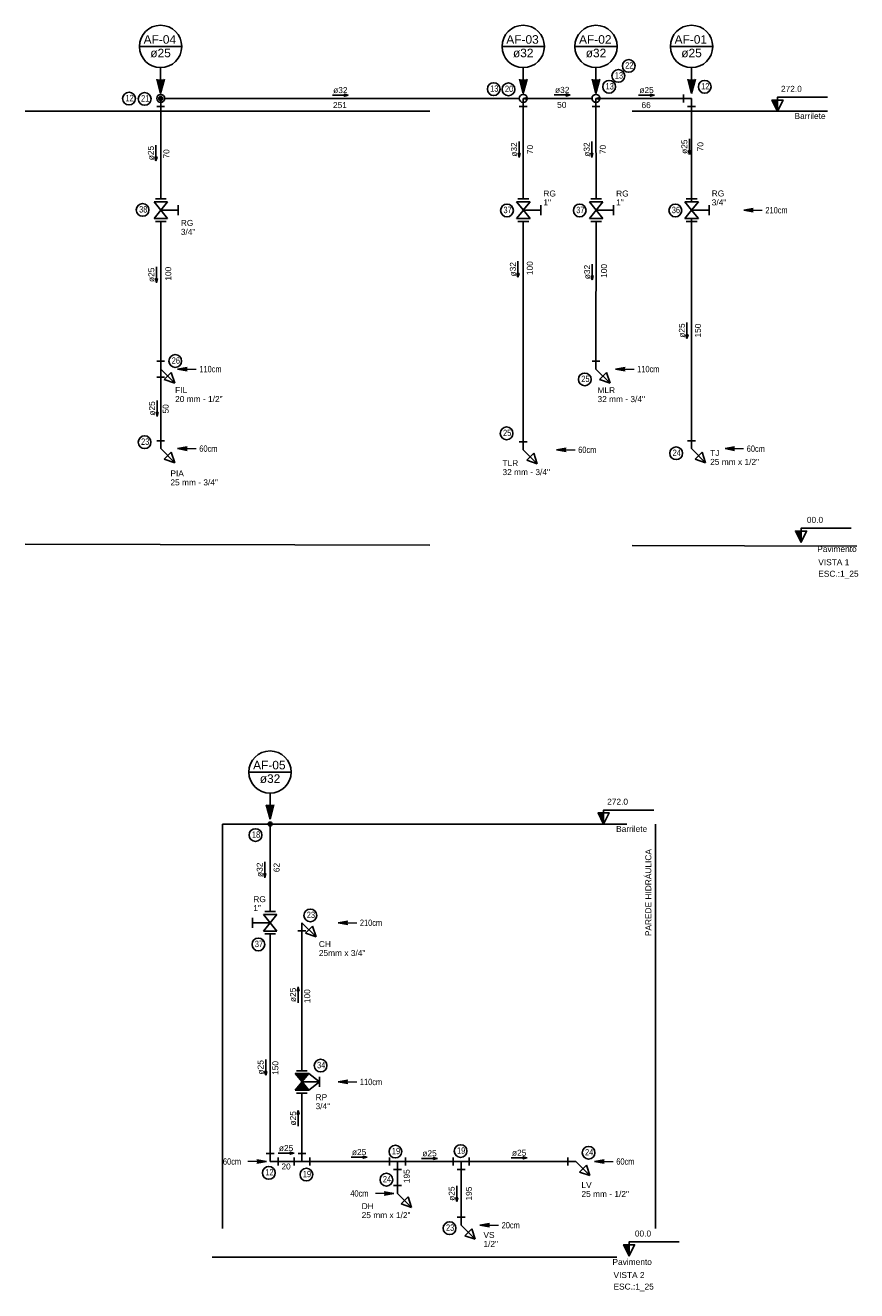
# Model space of a CAD drawing. Header units: millimetres. Extents: x -20654 to 2526, y -8238 to 977.
# Tile 202 of 218: x -10281 to -10276, y -4095 to -4087. Entities that reach past the tile are written whole.
import ezdxf

# ---------------------------------------------------------------- set-up
doc = ezdxf.new("R2010")
doc.units = ezdxf.units.MM
doc.linetypes.add('HIDDEN2', pattern=[0.47625, 0.3175, -0.15875])
for name, color, linetype in [('AF-Colunas', 4, 'Continuous'), ('AF-Condutos', 4, 'Continuous'), ('AF-Conexões', 4, 'Continuous'), ('AF-Sentido conduto', 7, 'Continuous'), ('AF-Textos conduto', 7, 'Continuous'), ('CV-Indicação coluna', 7, 'Continuous'), ('DI-Níveis', 7, 'Continuous'), ('DI-Textos', 7, 'Continuous'), ('G-ANNO-TEXT', 7, 'Continuous'), ('P-PIPE-IDEN', 7, 'Continuous'), ('Simbolos', 7, 'Continuous'), ('Simbolos_int', 8, 'Continuous'), ('TEXTO', 251, 'Continuous'), ('TQ-Conexões', 7, 'Continuous')]:
    doc.layers.add(name, color=color, linetype=linetype)
doc.styles.add('Arial', font='arial.ttf', dxfattribs={"height": 100})
doc.styles.add('Arial_4', font='arial.ttf', dxfattribs={"width": 0.8, "height": 0.07})
doc.styles.add('Arial_6', font='arial.ttf', dxfattribs={"width": 0.8, "height": 0.04})
doc.styles.add('Arial_9', font='arial.ttf', dxfattribs={"height": 0.0625})

# ---------------------------------------------------------------- blocks, each defined once
blk = doc.blocks.new('Identificador_Conexao - Identificador-1334731-8 DETALHE SANITÁRIO B')
at = {"layer": 'P-PIPE-IDEN'}
blk.add_circle((0, 0), 0.002, dxfattribs=at)
blk = doc.blocks.new('Anotacao_Coluna - Coluna-1332778-9 COBERTURA')
at = {"layer": 'P-PIPE-IDEN'}
blk.add_line((-0.0062, 0), (0.0062, 0), dxfattribs=at)
blk.add_circle((0, 0), 0.0062, dxfattribs=at)

msp = doc.modelspace()

# ---------------------------------------------------------------- hatches: boundary and pattern name
at = {"layer": 'AF-Colunas', "linetype": 'Continuous'}
for points in [[(-10280.1695, -4087.8262), (-10280.1695, -4087.8251), (-10280.1697, -4087.824), (-10280.1699, -4087.823), (-10280.1702, -4087.8219), (-10280.1707, -4087.8209), (-10280.1712, -4087.8199), (-10280.1717, -4087.819), (-10280.1724, -4087.8182), (-10280.1731, -4087.8173), (-10280.174, -4087.8166), (-10280.1748, -4087.8159), (-10280.1757, -4087.8154), (-10280.1767, -4087.8149), (-10280.1777, -4087.8144), (-10280.1788, -4087.8141), (-10280.1798, -4087.8139), (-10280.1809, -4087.8137), (-10280.182, -4087.8137), (-10280.1831, -4087.8137), (-10280.1842, -4087.8139), (-10280.1852, -4087.8141), (-10280.1863, -4087.8144), (-10280.1873, -4087.8149), (-10280.1882, -4087.8154), (-10280.1892, -4087.8159), (-10280.19, -4087.8166), (-10280.1908, -4087.8173), (-10280.1916, -4087.8182), (-10280.1922, -4087.819), (-10280.1928, -4087.8199), (-10280.1933, -4087.8209), (-10280.1937, -4087.8219), (-10280.1941, -4087.823), (-10280.1943, -4087.824), (-10280.1944, -4087.8251), (-10280.1945, -4087.8262), (-10280.1944, -4087.8273), (-10280.1943, -4087.8284), (-10280.1941, -4087.8294), (-10280.1937, -4087.8305), (-10280.1933, -4087.8315), (-10280.1928, -4087.8324), (-10280.1922, -4087.8334), (-10280.1916, -4087.8342), (-10280.1908, -4087.835), (-10280.19, -4087.8358), (-10280.1892, -4087.8364), (-10280.1882, -4087.837), (-10280.1873, -4087.8375), (-10280.1863, -4087.8379), (-10280.1852, -4087.8383), (-10280.1842, -4087.8385), (-10280.1831, -4087.8386), (-10280.182, -4087.8387), (-10280.1809, -4087.8386), (-10280.1798, -4087.8385), (-10280.1788, -4087.8383), (-10280.1777, -4087.8379), (-10280.1767, -4087.8375), (-10280.1757, -4087.837), (-10280.1748, -4087.8364), (-10280.174, -4087.8358), (-10280.1731, -4087.835), (-10280.1724, -4087.8342), (-10280.1717, -4087.8334), (-10280.1712, -4087.8324), (-10280.1707, -4087.8315), (-10280.1702, -4087.8305), (-10280.1699, -4087.8294), (-10280.1697, -4087.8284), (-10280.1695, -4087.8273)], [(-10279.4821, -4092.3843), (-10279.4821, -4092.3832), (-10279.4823, -4092.3822), (-10279.4825, -4092.3811), (-10279.4828, -4092.3801), (-10279.4832, -4092.379), (-10279.4838, -4092.3781), (-10279.4843, -4092.3772), (-10279.485, -4092.3763), (-10279.4857, -4092.3755), (-10279.4865, -4092.3748), (-10279.4874, -4092.3741), (-10279.4883, -4092.3735), (-10279.4893, -4092.373), (-10279.4903, -4092.3726), (-10279.4913, -4092.3723), (-10279.4924, -4092.372), (-10279.4935, -4092.3719), (-10279.4946, -4092.3718), (-10279.4957, -4092.3719), (-10279.4967, -4092.372), (-10279.4978, -4092.3723), (-10279.4989, -4092.3726), (-10279.4999, -4092.373), (-10279.5008, -4092.3735), (-10279.5017, -4092.3741), (-10279.5026, -4092.3748), (-10279.5034, -4092.3755), (-10279.5042, -4092.3763), (-10279.5048, -4092.3772), (-10279.5054, -4092.3781), (-10279.5059, -4092.379), (-10279.5063, -4092.3801), (-10279.5067, -4092.3811), (-10279.5069, -4092.3822), (-10279.507, -4092.3832), (-10279.5071, -4092.3843), (-10279.507, -4092.3854), (-10279.5069, -4092.3865), (-10279.5067, -4092.3876), (-10279.5063, -4092.3886), (-10279.5059, -4092.3896), (-10279.5054, -4092.3906), (-10279.5048, -4092.3915), (-10279.5042, -4092.3924), (-10279.5034, -4092.3932), (-10279.5026, -4092.3939), (-10279.5017, -4092.3946), (-10279.5008, -4092.3952), (-10279.4999, -4092.3957), (-10279.4989, -4092.3961), (-10279.4978, -4092.3964), (-10279.4967, -4092.3966), (-10279.4957, -4092.3968), (-10279.4946, -4092.3968), (-10279.4935, -4092.3968), (-10279.4924, -4092.3966), (-10279.4913, -4092.3964), (-10279.4903, -4092.3961), (-10279.4893, -4092.3957), (-10279.4883, -4092.3952), (-10279.4874, -4092.3946), (-10279.4865, -4092.3939), (-10279.4857, -4092.3932), (-10279.485, -4092.3924), (-10279.4843, -4092.3915), (-10279.4838, -4092.3906), (-10279.4832, -4092.3896), (-10279.4828, -4092.3886), (-10279.4825, -4092.3876), (-10279.4823, -4092.3865), (-10279.4821, -4092.3854)]]:
    msp.add_hatch(color=256, dxfattribs=at).paths.add_polyline_path(points)
at = {"layer": 'AF-Sentido conduto', "linetype": 'Continuous'}
for points in [[(-10279.0037, -4087.8061), (-10279.0279, -4087.7996), (-10279.0279, -4087.8126)], [(-10277.9055, -4087.8262), (-10277.8813, -4087.8327), (-10277.8813, -4087.8197)], [(-10277.6106, -4087.8045), (-10277.6347, -4087.798), (-10277.6347, -4087.8109)], [(-10277.4485, -4087.8262), (-10277.4243, -4087.8327), (-10277.4243, -4087.8197)], [(-10277.0811, -4087.806), (-10277.1052, -4087.7995), (-10277.1052, -4087.8125)], [(-10276.8614, -4088.1793), (-10276.8549, -4088.1551), (-10276.8679, -4088.1551)], [(-10280.2114, -4088.2191), (-10280.2049, -4088.1949), (-10280.2178, -4088.1949)], [(-10277.9316, -4088.1971), (-10277.9251, -4088.1729), (-10277.9381, -4088.1729)], [(-10277.4746, -4088.1971), (-10277.4681, -4088.1729), (-10277.4811, -4088.1729)], [(-10277.9382, -4088.9492), (-10277.9317, -4088.925), (-10277.9447, -4088.925)], [(-10277.4722, -4088.9666), (-10277.4658, -4088.9424), (-10277.4787, -4088.9424)], [(-10280.2085, -4088.9839), (-10280.202, -4088.9598), (-10280.215, -4088.9598)], [(-10276.8772, -4089.3344), (-10276.8707, -4089.3103), (-10276.8837, -4089.3103)], [(-10280.2043, -4089.8237), (-10280.1979, -4089.7996), (-10280.2108, -4089.7996)], [(-10279.5281, -4092.7215), (-10279.5216, -4092.6974), (-10279.5345, -4092.6974)], [(-10279.3191, -4093.4072), (-10279.3256, -4093.4313), (-10279.3127, -4093.4313)], [(-10279.5225, -4093.9623), (-10279.516, -4093.9382), (-10279.529, -4093.9382)], [(-10279.3191, -4094.1828), (-10279.3256, -4094.2069), (-10279.3127, -4094.2069)], [(-10279.3446, -4094.4519), (-10279.3687, -4094.4454), (-10279.3687, -4094.4583)], [(-10278.8858, -4094.4772), (-10278.91, -4094.4707), (-10278.91, -4094.4837)], [(-10278.4439, -4094.4845), (-10278.468, -4094.478), (-10278.468, -4094.4909)], [(-10277.8808, -4094.481), (-10277.9049, -4094.4745), (-10277.9049, -4094.4874)], [(-10278.3228, -4094.7559), (-10278.3163, -4094.7318), (-10278.3293, -4094.7318)]]:
    msp.add_hatch(color=256, dxfattribs=at).paths.add_polyline_path(points)
at = {"layer": 'CV-Indicação coluna'}
for points in [[(-10280.1827, -4087.7945), (-10280.1587, -4087.7052), (-10280.2066, -4087.7052)], [(-10277.9055, -4087.7945), (-10277.8816, -4087.7052), (-10277.9294, -4087.7052)], [(-10277.4485, -4087.7945), (-10277.4246, -4087.7052), (-10277.4724, -4087.7052)], [(-10276.8485, -4087.7945), (-10276.8246, -4087.7052), (-10276.8724, -4087.7052)], [(-10279.4953, -4092.3527), (-10279.4713, -4092.2634), (-10279.5192, -4092.2634)]]:
    msp.add_hatch(color=256, dxfattribs=at).paths.add_polyline_path(points)
at = {"layer": 'DI-Níveis', "linetype": 'Continuous'}
for points in [[(-10276.309, -4087.9062), (-10276.309, -4087.8362), (-10276.344, -4087.8362)], [(-10276.1608, -4090.6138), (-10276.1608, -4090.5438), (-10276.1958, -4090.5438)], [(-10277.4003, -4092.3843), (-10277.4003, -4092.3143), (-10277.4353, -4092.3143)], [(-10277.2407, -4095.097), (-10277.2407, -4095.027), (-10277.2757, -4095.027)]]:
    msp.add_hatch(color=256, dxfattribs=at).paths.add_polyline_path(points)
at = {"layer": 'G-ANNO-TEXT', "lineweight": 9, "true_color": 0xff0000}
for points in [[(-10276.5208, -4088.5282), (-10276.4608, -4088.5388), (-10276.4608, -4088.5176)], [(-10280.0754, -4089.5262), (-10280.0154, -4089.5368), (-10280.0154, -4089.5156)], [(-10277.3258, -4089.5261), (-10277.2658, -4089.5367), (-10277.2658, -4089.5155)], [(-10280.0754, -4090.0262), (-10280.0154, -4090.0368), (-10280.0154, -4090.0156)], [(-10277.6961, -4090.0332), (-10277.6361, -4090.0437), (-10277.6361, -4090.0226)], [(-10276.638, -4090.0262), (-10276.578, -4090.0368), (-10276.578, -4090.0156)], [(-10279.067, -4093.0043), (-10279.007, -4093.0149), (-10279.007, -4092.9937)], [(-10279.067, -4094.0043), (-10279.007, -4094.0149), (-10279.007, -4093.9937)], [(-10279.5177, -4094.5043), (-10279.5777, -4094.4937), (-10279.5777, -4094.5149)], [(-10277.4569, -4094.5043), (-10277.3969, -4094.5149), (-10277.3969, -4094.4937)], [(-10278.7177, -4094.7044), (-10278.7777, -4094.6938), (-10278.7777, -4094.715)], [(-10278.1769, -4094.9043), (-10278.1169, -4094.9149), (-10278.1169, -4094.8937)]]:
    msp.add_hatch(color=1, dxfattribs=at).paths.add_polyline_path(points)
at = {"layer": 'Simbolos', "linetype": 'Continuous'}
for points in [[(-10279.3366, -4093.9518), (-10279.2526, -4093.9518), (-10279.2945, -4094.0043)], [(-10279.2945, -4094.0043), (-10279.3366, -4094.0568), (-10279.2526, -4094.0568)]]:
    msp.add_hatch(color=256, dxfattribs=at).paths.add_polyline_path(points)

# ---------------------------------------------------------------- linework, layer by layer
at = {"layer": 'AF-Colunas'}
for centre in [(-10280.182, -4087.8262), (-10279.4946, -4092.3843)]:
    msp.add_circle(centre, 0.0125, dxfattribs=at)
at = {"layer": 'AF-Condutos'}
for p, q in [((-10280.157, -4087.8262), (-10277.9305, -4087.8262)), ((-10277.8813, -4087.8262), (-10277.4735, -4087.8262)), ((-10277.4485, -4087.8262), (-10276.8485, -4087.8262)), ((-10276.8485, -4087.8262), (-10276.8485, -4088.4758)), ((-10280.182, -4087.8762), (-10280.182, -4088.4575)), ((-10280.182, -4087.8962), (-10280.182, -4087.8762)), ((-10277.9055, -4087.8762), (-10277.9059, -4088.4576)), ((-10277.4485, -4087.8762), (-10277.4478, -4088.4576)), ((-10276.8485, -4088.5272), (-10276.8485, -4088.5293)), ((-10280.182, -4088.5989), (-10280.182, -4089.4762)), ((-10277.9055, -4089.9832), (-10277.9055, -4088.599)), ((-10277.4485, -4089.4762), (-10277.4478, -4088.599)), ((-10276.8485, -4088.5808), (-10276.8485, -4089.9762)), ((-10280.182, -4089.5762), (-10280.182, -4089.9762)), ((-10279.4946, -4092.3843), (-10279.4946, -4092.9335)), ((-10279.2947, -4093.9336), (-10279.2947, -4093.0043)), ((-10279.4945, -4093.0749), (-10279.4945, -4094.4543)), ((-10279.2946, -4094.4543), (-10279.2946, -4094.0751)), ((-10279.4445, -4094.5043), (-10277.5746, -4094.5043)), ((-10278.6946, -4094.6543), (-10278.6946, -4094.5043)), ((-10278.2946, -4094.8543), (-10278.2946, -4094.5043))]:
    msp.add_line(p, q, dxfattribs=at)
at = {"layer": 'AF-Conexões'}
for p, q in [((-10280.182, -4087.8262), (-10280.182, -4087.8762)), ((-10277.9055, -4087.8262), (-10277.9055, -4087.8762)), ((-10277.4485, -4087.8262), (-10277.4485, -4087.8762)), ((-10276.8985, -4087.8512), (-10276.8985, -4087.8012)), ((-10276.8485, -4087.8262), (-10276.8985, -4087.8262)), ((-10276.8485, -4087.8262), (-10276.8485, -4087.8762)), ((-10280.157, -4087.8762), (-10280.207, -4087.8762)), ((-10277.8805, -4087.8762), (-10277.9305, -4087.8762)), ((-10277.4235, -4087.8762), (-10277.4735, -4087.8762)), ((-10276.8235, -4087.8762), (-10276.8735, -4087.8762)), ((-10280.207, -4089.4762), (-10280.157, -4089.4762)), ((-10280.182, -4089.5262), (-10280.182, -4089.4762)), ((-10277.4735, -4089.4762), (-10277.4235, -4089.4762)), ((-10277.4485, -4089.5262), (-10277.4485, -4089.4762)), ((-10280.157, -4089.5762), (-10280.207, -4089.5762)), ((-10280.182, -4089.5262), (-10280.182, -4089.5762)), ((-10280.182, -4089.5262), (-10280.0936, -4089.6146)), ((-10280.1157, -4089.5483), (-10280.1599, -4089.5925)), ((-10280.1599, -4089.5925), (-10280.0936, -4089.6146)), ((-10280.0936, -4089.6146), (-10280.1157, -4089.5483)), ((-10277.4485, -4089.5262), (-10277.3601, -4089.6146)), ((-10277.3822, -4089.5483), (-10277.4264, -4089.5925)), ((-10277.4264, -4089.5925), (-10277.3601, -4089.6146)), ((-10277.3601, -4089.6146), (-10277.3822, -4089.5483)), ((-10280.207, -4089.9762), (-10280.157, -4089.9762)), ((-10280.182, -4090.0262), (-10280.182, -4089.9762)), ((-10277.9305, -4089.9832), (-10277.8805, -4089.9832)), ((-10277.9055, -4090.0332), (-10277.9055, -4089.9832)), ((-10276.8735, -4089.9762), (-10276.8235, -4089.9762)), ((-10276.8485, -4090.0262), (-10276.8485, -4089.9762)), ((-10280.182, -4090.0262), (-10280.0936, -4090.1146)), ((-10280.1157, -4090.0483), (-10280.1599, -4090.0925)), ((-10280.0936, -4090.1146), (-10280.1157, -4090.0483)), ((-10277.9055, -4090.0332), (-10277.8171, -4090.1215)), ((-10277.8392, -4090.0552), (-10277.8834, -4090.0994)), ((-10277.8171, -4090.1215), (-10277.8392, -4090.0552)), ((-10276.8485, -4090.0262), (-10276.7601, -4090.1146)), ((-10276.7822, -4090.0483), (-10276.8264, -4090.0925)), ((-10276.7601, -4090.1146), (-10276.7822, -4090.0483)), ((-10280.1599, -4090.0925), (-10280.0936, -4090.1146)), ((-10277.8834, -4090.0994), (-10277.8171, -4090.1215)), ((-10276.8264, -4090.0925), (-10276.7601, -4090.1146)), ((-10279.2947, -4093.0043), (-10279.2947, -4093.0543)), ((-10279.2947, -4093.0043), (-10279.2063, -4093.0927)), ((-10279.2697, -4093.0543), (-10279.3197, -4093.0543)), ((-10279.2284, -4093.0264), (-10279.2726, -4093.0706)), ((-10279.2726, -4093.0706), (-10279.2063, -4093.0927)), ((-10279.2063, -4093.0927), (-10279.2284, -4093.0264)), ((-10279.5195, -4094.4543), (-10279.4695, -4094.4543)), ((-10279.4945, -4094.5043), (-10279.4945, -4094.4543)), ((-10279.4945, -4094.5043), (-10279.4445, -4094.5043)), ((-10279.4445, -4094.4793), (-10279.4445, -4094.5293)), ((-10279.3446, -4094.5293), (-10279.3446, -4094.4793)), ((-10279.2946, -4094.5043), (-10279.3446, -4094.5043)), ((-10279.3196, -4094.4543), (-10279.2696, -4094.4543)), ((-10279.2946, -4094.5043), (-10279.2946, -4094.4543)), ((-10279.2946, -4094.5043), (-10279.2446, -4094.5043)), ((-10279.2446, -4094.4793), (-10279.2446, -4094.5293)), ((-10278.7446, -4094.5293), (-10278.7446, -4094.4793)), ((-10278.6946, -4094.5043), (-10278.7446, -4094.5043)), ((-10278.6946, -4094.5043), (-10278.6946, -4094.5543)), ((-10278.6946, -4094.5043), (-10278.6446, -4094.5043)), ((-10278.6446, -4094.4793), (-10278.6446, -4094.5293)), ((-10278.3446, -4094.5293), (-10278.3446, -4094.4793)), ((-10278.2946, -4094.5043), (-10278.3446, -4094.5043)), ((-10278.2946, -4094.5043), (-10278.2946, -4094.5543)), ((-10278.2946, -4094.5043), (-10278.2446, -4094.5043)), ((-10278.2446, -4094.4793), (-10278.2446, -4094.5293)), ((-10277.6246, -4094.5293), (-10277.6246, -4094.4793)), ((-10277.5746, -4094.5043), (-10277.6246, -4094.5043)), ((-10277.5746, -4094.5043), (-10277.4862, -4094.5927)), ((-10278.6696, -4094.5543), (-10278.7196, -4094.5543)), ((-10278.2696, -4094.5543), (-10278.3196, -4094.5543)), ((-10277.5083, -4094.5264), (-10277.5525, -4094.5706)), ((-10277.5525, -4094.5706), (-10277.4862, -4094.5927)), ((-10277.4862, -4094.5927), (-10277.5083, -4094.5264)), ((-10278.7196, -4094.6543), (-10278.6696, -4094.6543)), ((-10278.6946, -4094.7043), (-10278.6946, -4094.6543)), ((-10278.6946, -4094.7043), (-10278.6062, -4094.7927)), ((-10278.6283, -4094.7264), (-10278.6725, -4094.7706)), ((-10278.6062, -4094.7927), (-10278.6283, -4094.7264)), ((-10278.6725, -4094.7706), (-10278.6062, -4094.7927)), ((-10278.3196, -4094.8543), (-10278.2696, -4094.8543)), ((-10278.2946, -4094.9043), (-10278.2946, -4094.8543)), ((-10278.2946, -4094.9043), (-10278.2062, -4094.9927)), ((-10278.2946, -4094.9043), (-10278.2062, -4094.9927)), ((-10278.2283, -4094.9264), (-10278.2725, -4094.9706)), ((-10278.2283, -4094.9264), (-10278.2725, -4094.9706)), ((-10278.2725, -4094.9706), (-10278.2062, -4094.9927)), ((-10278.2725, -4094.9706), (-10278.2062, -4094.9927)), ((-10278.2062, -4094.9927), (-10278.2283, -4094.9264)), ((-10278.2062, -4094.9927), (-10278.2283, -4094.9264))]:
    msp.add_line(p, q, dxfattribs=at)
for centre in [(-10280.182, -4087.8262), (-10277.9055, -4087.8262), (-10277.9055, -4087.8262), (-10277.4485, -4087.8262), (-10277.4485, -4087.8262)]:
    msp.add_circle(centre, 0.025, dxfattribs=at)
at = {"layer": 'AF-Sentido conduto'}
for p, q in [((-10280.182, -4087.8262), (-10280.182, -4087.8262)), ((-10279.1037, -4087.8061), (-10279.0037, -4087.8061)), ((-10277.9055, -4087.8262), (-10277.9055, -4087.8262)), ((-10277.7106, -4087.8045), (-10277.6106, -4087.8045)), ((-10277.4485, -4087.8262), (-10277.4485, -4087.8262)), ((-10277.1811, -4087.806), (-10277.0811, -4087.806)), ((-10276.8614, -4088.0793), (-10276.8614, -4088.1793)), ((-10280.2114, -4088.1191), (-10280.2114, -4088.2191)), ((-10277.9316, -4088.0971), (-10277.9316, -4088.1971)), ((-10277.4746, -4088.0971), (-10277.4746, -4088.1971)), ((-10277.9382, -4088.8492), (-10277.9382, -4088.9492)), ((-10277.4722, -4088.8666), (-10277.4722, -4088.9666)), ((-10280.2085, -4088.8839), (-10280.2085, -4088.9839)), ((-10276.8772, -4089.2344), (-10276.8772, -4089.3344)), ((-10280.2043, -4089.7237), (-10280.2043, -4089.8237)), ((-10276.8485, -4090.0262), (-10276.8485, -4090.0262)), ((-10279.5281, -4092.6215), (-10279.5281, -4092.7215)), ((-10279.3191, -4093.5072), (-10279.3191, -4093.4072)), ((-10279.5225, -4093.8623), (-10279.5225, -4093.9623)), ((-10279.3191, -4094.2828), (-10279.3191, -4094.1828)), ((-10279.4446, -4094.4519), (-10279.3446, -4094.4519)), ((-10278.9858, -4094.4772), (-10278.8858, -4094.4772)), ((-10278.5439, -4094.4845), (-10278.4439, -4094.4845)), ((-10277.9808, -4094.481), (-10277.8808, -4094.481)), ((-10278.3228, -4094.6559), (-10278.3228, -4094.7559))]:
    msp.add_line(p, q, dxfattribs=at)
for points in [[(-10279.0037, -4087.8061), (-10279.0279, -4087.7996), (-10279.0279, -4087.8126)], [(-10277.9055, -4087.8262), (-10277.8813, -4087.8327), (-10277.8813, -4087.8197)], [(-10277.6106, -4087.8045), (-10277.6347, -4087.798), (-10277.6347, -4087.8109)], [(-10277.4485, -4087.8262), (-10277.4243, -4087.8327), (-10277.4243, -4087.8197)], [(-10277.0811, -4087.806), (-10277.1052, -4087.7995), (-10277.1052, -4087.8125)], [(-10276.8614, -4088.1793), (-10276.8549, -4088.1551), (-10276.8679, -4088.1551)], [(-10280.2114, -4088.2191), (-10280.2049, -4088.1949), (-10280.2178, -4088.1949)], [(-10277.9316, -4088.1971), (-10277.9251, -4088.1729), (-10277.9381, -4088.1729)], [(-10277.4746, -4088.1971), (-10277.4681, -4088.1729), (-10277.4811, -4088.1729)], [(-10277.9382, -4088.9492), (-10277.9317, -4088.925), (-10277.9447, -4088.925)], [(-10277.4722, -4088.9666), (-10277.4658, -4088.9424), (-10277.4787, -4088.9424)], [(-10280.2085, -4088.9839), (-10280.202, -4088.9598), (-10280.215, -4088.9598)], [(-10276.8772, -4089.3344), (-10276.8707, -4089.3103), (-10276.8837, -4089.3103)], [(-10280.2043, -4089.8237), (-10280.1979, -4089.7996), (-10280.2108, -4089.7996)], [(-10279.5281, -4092.7215), (-10279.5216, -4092.6974), (-10279.5345, -4092.6974)], [(-10279.3191, -4093.4072), (-10279.3256, -4093.4313), (-10279.3127, -4093.4313)], [(-10279.5225, -4093.9623), (-10279.516, -4093.9382), (-10279.529, -4093.9382)], [(-10279.3191, -4094.1828), (-10279.3256, -4094.2069), (-10279.3127, -4094.2069)], [(-10279.3446, -4094.4519), (-10279.3687, -4094.4454), (-10279.3687, -4094.4583)], [(-10278.8858, -4094.4772), (-10278.91, -4094.4707), (-10278.91, -4094.4837)], [(-10278.4439, -4094.4845), (-10278.468, -4094.478), (-10278.468, -4094.4909)], [(-10277.8808, -4094.481), (-10277.9049, -4094.4745), (-10277.9049, -4094.4874)], [(-10278.3228, -4094.7559), (-10278.3163, -4094.7318), (-10278.3293, -4094.7318)]]:
    msp.add_lwpolyline(points, close=True, dxfattribs=at)
at = {"layer": 'CV-Indicação coluna'}
for p, q in [((-10280.1827, -4087.7945), (-10280.1827, -4087.6328)), ((-10277.9055, -4087.7945), (-10277.9055, -4087.6328)), ((-10277.4485, -4087.7945), (-10277.4485, -4087.6328)), ((-10276.8485, -4087.7945), (-10276.8485, -4087.6328)), ((-10280.2066, -4087.7052), (-10280.1827, -4087.7945)), ((-10280.1827, -4087.7945), (-10280.1587, -4087.7052)), ((-10277.9294, -4087.7052), (-10277.9055, -4087.7945)), ((-10277.9055, -4087.7945), (-10277.8816, -4087.7052)), ((-10277.4724, -4087.7052), (-10277.4485, -4087.7945)), ((-10277.4485, -4087.7945), (-10277.4246, -4087.7052)), ((-10276.8724, -4087.7052), (-10276.8485, -4087.7945)), ((-10276.8485, -4087.7945), (-10276.8246, -4087.7052)), ((-10279.4953, -4092.3527), (-10279.4953, -4092.1909)), ((-10279.5192, -4092.2634), (-10279.4953, -4092.3527)), ((-10279.4953, -4092.3527), (-10279.4713, -4092.2634))]:
    msp.add_line(p, q, dxfattribs=at)
at = {"layer": 'DI-Níveis'}
for points in [[(-10276.309, -4087.9062), (-10276.274, -4087.8362), (-10276.344, -4087.8362), (-10276.309, -4087.9062), (-10276.309, -4087.8187), (-10275.994, -4087.8187)], [(-10276.1608, -4090.6138), (-10276.1258, -4090.5438), (-10276.1958, -4090.5438), (-10276.1608, -4090.6138), (-10276.1608, -4090.5263), (-10275.8458, -4090.5263)], [(-10277.4003, -4092.3843), (-10277.3653, -4092.3143), (-10277.4353, -4092.3143), (-10277.4003, -4092.3843), (-10277.4003, -4092.2968), (-10277.0853, -4092.2968)], [(-10277.2407, -4095.097), (-10277.2057, -4095.027), (-10277.2757, -4095.027), (-10277.2407, -4095.097), (-10277.2407, -4095.0095), (-10276.9257, -4095.0095)]]:
    msp.add_lwpolyline(points, dxfattribs=at)
for points in [[(-10276.309, -4087.9062), (-10276.309, -4087.8362), (-10276.344, -4087.8362)], [(-10276.1608, -4090.6138), (-10276.1608, -4090.5438), (-10276.1958, -4090.5438)], [(-10277.4003, -4092.3843), (-10277.4003, -4092.3143), (-10277.4353, -4092.3143)], [(-10277.2407, -4095.097), (-10277.2407, -4095.027), (-10277.2757, -4095.027)]]:
    msp.add_lwpolyline(points, close=True, dxfattribs=at)
at = {"layer": 'G-ANNO-TEXT', "color": 1, "lineweight": 9, "true_color": 0xff0000}
for p, q in [((-10276.4608, -4088.5176), (-10276.5208, -4088.5282)), ((-10276.5208, -4088.5282), (-10276.4608, -4088.5388)), ((-10276.5208, -4088.5282), (-10276.4047, -4088.5282)), ((-10280.0154, -4089.5156), (-10280.0754, -4089.5262)), ((-10280.0754, -4089.5262), (-10280.0154, -4089.5368)), ((-10280.0754, -4089.5262), (-10279.9593, -4089.5262)), ((-10277.2658, -4089.5155), (-10277.3258, -4089.5261)), ((-10277.3258, -4089.5261), (-10277.2658, -4089.5367)), ((-10277.3258, -4089.5261), (-10277.2097, -4089.5261)), ((-10280.0154, -4090.0156), (-10280.0754, -4090.0262)), ((-10280.0754, -4090.0262), (-10280.0154, -4090.0368)), ((-10280.0754, -4090.0262), (-10279.9593, -4090.0262)), ((-10277.6361, -4090.0226), (-10277.6961, -4090.0332)), ((-10277.6961, -4090.0332), (-10277.6361, -4090.0437)), ((-10277.6961, -4090.0332), (-10277.58, -4090.0332)), ((-10276.578, -4090.0156), (-10276.638, -4090.0262)), ((-10276.638, -4090.0262), (-10276.578, -4090.0368)), ((-10276.638, -4090.0262), (-10276.5219, -4090.0262)), ((-10279.007, -4092.9937), (-10279.067, -4093.0043)), ((-10279.067, -4093.0043), (-10279.007, -4093.0149)), ((-10279.067, -4093.0043), (-10278.9509, -4093.0043)), ((-10279.007, -4093.9937), (-10279.067, -4094.0043)), ((-10279.067, -4094.0043), (-10279.007, -4094.0149)), ((-10279.067, -4094.0043), (-10278.9509, -4094.0043)), ((-10279.5177, -4094.5043), (-10279.6338, -4094.5043)), ((-10279.5177, -4094.5043), (-10279.5777, -4094.4937)), ((-10279.5777, -4094.5149), (-10279.5177, -4094.5043)), ((-10277.3969, -4094.4937), (-10277.4569, -4094.5043)), ((-10277.4569, -4094.5043), (-10277.3969, -4094.5149)), ((-10277.4569, -4094.5043), (-10277.3408, -4094.5043)), ((-10278.7177, -4094.7044), (-10278.8338, -4094.7044)), ((-10278.7177, -4094.7044), (-10278.7777, -4094.6938)), ((-10278.7777, -4094.715), (-10278.7177, -4094.7044)), ((-10278.1169, -4094.8937), (-10278.1769, -4094.9043)), ((-10278.1769, -4094.9043), (-10278.1169, -4094.9149)), ((-10278.1769, -4094.9043), (-10278.0608, -4094.9043))]:
    msp.add_line(p, q, dxfattribs=at)
at = {"layer": 'Simbolos'}
for p, q in [((-10280.2234, -4088.4757), (-10280.1394, -4088.4757)), ((-10280.2234, -4088.4757), (-10280.1813, -4088.5282)), ((-10280.1394, -4088.4757), (-10280.1815, -4088.5282)), ((-10277.9468, -4088.4758), (-10277.9047, -4088.5283)), ((-10277.9468, -4088.4758), (-10277.8628, -4088.4758)), ((-10277.8628, -4088.4758), (-10277.9049, -4088.5283)), ((-10277.4898, -4088.4758), (-10277.4477, -4088.5283)), ((-10277.4898, -4088.4758), (-10277.4058, -4088.4758)), ((-10277.4058, -4088.4758), (-10277.4479, -4088.5283)), ((-10276.8897, -4088.4758), (-10276.8477, -4088.5283)), ((-10276.8897, -4088.4758), (-10276.8057, -4088.4758)), ((-10276.8057, -4088.4758), (-10276.8478, -4088.5283)), ((-10280.2234, -4088.5807), (-10280.1813, -4088.5282)), ((-10280.1813, -4088.5282), (-10280.0715, -4088.5282)), ((-10280.1394, -4088.5807), (-10280.1813, -4088.5282)), ((-10280.0715, -4088.5597), (-10280.0715, -4088.4967)), ((-10277.9468, -4088.5808), (-10277.9047, -4088.5283)), ((-10277.8628, -4088.5808), (-10277.9047, -4088.5283)), ((-10277.9047, -4088.5283), (-10277.7949, -4088.5283)), ((-10277.7949, -4088.5598), (-10277.7949, -4088.4968)), ((-10277.4898, -4088.5808), (-10277.4477, -4088.5283)), ((-10277.4058, -4088.5808), (-10277.4477, -4088.5283)), ((-10277.4477, -4088.5283), (-10277.3379, -4088.5283)), ((-10277.3379, -4088.5598), (-10277.3379, -4088.4968)), ((-10276.8897, -4088.5808), (-10276.8477, -4088.5283)), ((-10276.8057, -4088.5808), (-10276.8477, -4088.5283)), ((-10276.8477, -4088.5283), (-10276.7379, -4088.5283)), ((-10276.7379, -4088.5598), (-10276.7379, -4088.4968)), ((-10280.2234, -4088.5807), (-10280.1394, -4088.5807)), ((-10277.9468, -4088.5808), (-10277.8628, -4088.5808)), ((-10277.4898, -4088.5808), (-10277.4058, -4088.5808)), ((-10276.8897, -4088.5808), (-10276.8057, -4088.5808)), ((-10279.6044, -4092.9727), (-10279.6044, -4093.0357)), ((-10279.4946, -4093.0042), (-10279.6044, -4093.0042)), ((-10279.4525, -4092.9517), (-10279.5365, -4092.9517)), ((-10279.5365, -4092.9517), (-10279.4946, -4093.0042)), ((-10279.5365, -4093.0567), (-10279.4944, -4093.0042)), ((-10279.4525, -4092.9517), (-10279.4946, -4093.0042)), ((-10279.4525, -4093.0567), (-10279.4946, -4093.0042)), ((-10279.4525, -4093.0567), (-10279.5365, -4093.0567)), ((-10279.3366, -4093.9518), (-10279.2945, -4094.0043)), ((-10279.3366, -4093.9518), (-10279.2526, -4093.9518)), ((-10279.2526, -4093.9518), (-10279.2947, -4094.0043)), ((-10279.1847, -4094.0043), (-10279.2526, -4093.9518)), ((-10279.3366, -4094.0568), (-10279.2945, -4094.0043)), ((-10279.2945, -4094.0043), (-10279.1847, -4094.0043)), ((-10279.2526, -4094.0568), (-10279.2945, -4094.0043)), ((-10279.1847, -4094.0043), (-10279.2526, -4094.0568)), ((-10279.1847, -4094.0358), (-10279.1847, -4093.9728)), ((-10279.3366, -4094.0568), (-10279.2526, -4094.0568))]:
    msp.add_line(p, q, dxfattribs=at)
at = {"layer": 'Simbolos_int'}
for p, q in [((-10280.2152, -4088.4575), (-10280.148, -4088.4575)), ((-10277.9384, -4088.4576), (-10277.8712, -4088.4576)), ((-10277.4814, -4088.4576), (-10277.4142, -4088.4576)), ((-10276.8813, -4088.4576), (-10276.8141, -4088.4576)), ((-10280.2152, -4088.5989), (-10280.148, -4088.5989)), ((-10277.9384, -4088.599), (-10277.8712, -4088.599)), ((-10277.4814, -4088.599), (-10277.4142, -4088.599)), ((-10276.8813, -4088.599), (-10276.8141, -4088.599)), ((-10279.4607, -4092.9335), (-10279.5279, -4092.9335)), ((-10279.4607, -4093.0749), (-10279.5279, -4093.0749)), ((-10279.3283, -4093.9336), (-10279.2611, -4093.9336)), ((-10279.3283, -4094.075), (-10279.2611, -4094.075))]:
    msp.add_line(p, q, dxfattribs=at)
at = {"layer": 'TQ-Conexões', "color": 244, "linetype": 'HIDDEN2', "ltscale": 8, "true_color": 0x991b1e}
for p, q in [((-10281.0319, -4087.9062), (-10275.9955, -4087.9062)), ((-10281.0319, -4090.6262), (-10275.8115, -4090.6378)), ((-10279.7946, -4092.3843), (-10277.0746, -4092.3843)), ((-10279.7946, -4092.3843), (-10279.7946, -4095.1043)), ((-10277.0746, -4092.3843), (-10277.0746, -4095.1043)), ((-10279.8585, -4095.1043), (-10277.0746, -4095.1043))]:
    msp.add_line(p, q, dxfattribs=at)

# ---------------------------------------------------------------- block references
at = {"layer": 'CV-Indicação coluna', "xscale": 21.43675602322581, "yscale": 21.43675602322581, "zscale": 21.43675602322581}
for p in [(-10280.1827, -4087.4998), (-10277.9055, -4087.4998), (-10277.4485, -4087.4998), (-10276.8485, -4087.4998), (-10279.4953, -4092.0579)]:
    msp.add_blockref('Anotacao_Coluna - Coluna-1332778-9 COBERTURA', p, dxfattribs=at)
at = {"layer": 'P-PIPE-IDEN', "xscale": 19.99999999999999, "yscale": 19.99999999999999, "zscale": 19.99999999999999}
for p in [(-10277.243, -4087.622), (-10277.308, -4087.6846), (-10278.0907, -4087.7678), (-10277.9979, -4087.769), (-10277.3658, -4087.7531), (-10276.7658, -4087.7531), (-10280.3807, -4087.8272), (-10280.2827, -4087.8289), (-10280.2953, -4088.5262), (-10278.0073, -4088.5301), (-10277.5503, -4088.5301), (-10276.9502, -4088.5301), (-10280.0904, -4089.4756), (-10277.5186, -4089.5913), (-10278.0099, -4089.9301), (-10280.2828, -4089.9856), (-10276.945, -4090.0552), (-10279.5865, -4092.4538), (-10279.242, -4092.9582), (-10279.5684, -4093.1408), (-10279.1777, -4093.9015), (-10278.7077, -4094.4416), (-10278.2989, -4094.4389), (-10277.4948, -4094.449), (-10279.5028, -4094.5754), (-10279.267, -4094.5862), (-10278.7645, -4094.6184), (-10278.3682, -4094.923)]:
    msp.add_blockref('Identificador_Conexao - Identificador-1334731-8 DETALHE SANITÁRIO B', p, dxfattribs=at)

# ---------------------------------------------------------------- texts
at = {"layer": 'AF-Textos conduto', "insert": (-10277.1007, -4092.815), "char_height": 0.0375, "width": 0.788309, "attachment_point": 8, "rotation": 90.00021, "line_spacing_factor": 0.6, "style": 'Arial'}
msp.add_mtext('PAREDE HIDRÁULICA', dxfattribs=at)
at = {"layer": 'CV-Indicação coluna', "char_height": 0.05359, "attachment_point": 1, "style": 'Arial_9'}
for s, insert, width in [('AF-04', (-10280.289, -4087.4288), 0.256065), ('AF-03', (-10278.0118, -4087.4288), 0.256065), ('AF-02', (-10277.5548, -4087.4288), 0.256065), ('AF-01', (-10276.9548, -4087.4288), 0.256065), ('ø25', (-10280.2472, -4087.5139), 0.15467), ('ø32', (-10277.97, -4087.5139), 0.15467), ('ø32', (-10277.513, -4087.5139), 0.15467), ('ø25', (-10276.913, -4087.5139), 0.15467), ('AF-05', (-10279.6015, -4091.987), 0.256065), ('ø32', (-10279.5597, -4092.0721), 0.15467)]:
    msp.add_mtext(s, dxfattribs=dict(at, insert=insert, width=width))
at = {"layer": 'DI-Níveis', "char_height": 0.0375, "attachment_point": 8, "line_spacing_factor": 0.9, "style": 'Arial'}
for s, insert, width in [('272.0', (-10276.2215, -4087.7851), 0.2721), ('00.0', (-10276.0733, -4090.4927), 0.213849), ('272.0', (-10277.3128, -4092.2632), 0.2721), ('00.0', (-10277.1532, -4094.9758), 0.213849)]:
    msp.add_mtext(s, dxfattribs=dict(at, insert=insert, width=width))
at = {"layer": 'DI-Textos', "char_height": 0.0375, "line_spacing_factor": 0.9, "style": 'Arial'}
for s, insert, width, attachment_point in [('ø32', (-10279.0537, -4087.7937), 0.190526, 8), ('ø32', (-10277.6606, -4087.7921), 0.190526, 8), ('ø25', (-10277.1311, -4087.7936), 0.190526, 8), ('251', (-10279.0563, -4087.8875), 0.190526, 8), ('50', (-10277.6632, -4087.8859), 0.190526, 8), ('66', (-10277.1337, -4087.8874), 0.190526, 8), ('RG\\P1"', (-10277.7789, -4088.4515), 0.078601, 4), ('RG\\P1"', (-10277.3219, -4088.4515), 0.078601, 4), ('RG\\P3/4"', (-10276.7218, -4088.4515), 0.078601, 4), ('RG\\P3/4"', (-10280.0554, -4088.6364), 0.091406, 4), ('FIL\\P20 mm - 1/2"', (-10280.0914, -4089.6866), 0.298028, 4), ('MLR\\P32 mm - 3/4"', (-10277.439, -4089.6872), 0.298028, 4), ('TLR\\P32 mm - 3/4"', (-10278.0356, -4090.1457), 0.298028, 4), ('TJ\\P25 mm x 1/2"', (-10276.7314, -4090.0813), 0.306803, 4), ('PIA\\P25 mm - 3/4"', (-10280.1207, -4090.2103), 0.298028, 4), ('RG\\P1"', (-10279.6004, -4092.8844), 0.078601, 4), ('CH\\P25mm x 3/4"', (-10279.1887, -4093.1665), 0.292254, 4), ('RP\\P3/4"', (-10279.2093, -4094.1286), 0.091406, 4), ('ø25', (-10279.3946, -4094.4395), 0.190526, 8), ('ø25', (-10278.9358, -4094.4648), 0.190526, 8), ('ø25', (-10278.4939, -4094.4721), 0.190526, 8), ('ø25', (-10277.9308, -4094.4686), 0.190526, 8), ('20', (-10279.3946, -4094.5167), 0.126502, 2), ('LV\\P25 mm - 1/2"', (-10277.5397, -4094.6805), 0.298028, 4), ('DH\\P25 mm x 1/2"', (-10278.9199, -4094.8131), 0.306803, 4), ('VS\\P1/2"', (-10278.1552, -4094.9939), 0.091406, 4)]:
    msp.add_mtext(s, dxfattribs=dict(at, insert=insert, width=width, attachment_point=attachment_point))
at = {"layer": 'DI-Textos', "char_height": 0.0375, "rotation": 90.00021, "line_spacing_factor": 0.9, "style": 'Arial'}
for s, insert, width, attachment_point in [('ø25', (-10280.2237, -4088.1691), 0.190526, 8), ('70', (-10280.1646, -4088.1746), 0.184752, 2), ('ø32', (-10277.944, -4088.1471), 0.190526, 8), ('70', (-10277.8816, -4088.1471), 0.184752, 2), ('ø32', (-10277.487, -4088.1471), 0.190526, 8), ('70', (-10277.4246, -4088.1471), 0.184752, 2), ('ø25', (-10276.8738, -4088.1293), 0.190526, 8), ('70', (-10276.8114, -4088.1293), 0.184752, 2), ('ø32', (-10277.9506, -4088.8992), 0.190526, 8), ('100', (-10277.883, -4088.8924), 0.126502, 2), ('ø32', (-10277.4846, -4088.9166), 0.190526, 8), ('\\pt0.1125;100', (-10277.4171, -4088.9098), 0.126502, 2), ('ø25', (-10280.2209, -4088.9339), 0.190526, 8), ('100', (-10280.1533, -4088.9272), 0.126502, 2), ('ø25', (-10276.8896, -4089.2844), 0.190526, 8), ('150', (-10276.8271, -4089.2844), 0.184752, 2), ('ø25', (-10280.2167, -4089.7737), 0.190526, 8), ('50', (-10280.1696, -4089.7762), 0.126502, 2), ('ø32', (-10279.5404, -4092.6715), 0.190526, 8), ('62', (-10279.4732, -4092.6574), 0.126502, 2), ('ø25', (-10279.3315, -4093.4572), 0.190526, 8), ('100', (-10279.2806, -4093.4656), 0.126502, 2), ('ø25', (-10279.5349, -4093.9123), 0.190526, 8), ('150', (-10279.4805, -4093.9164), 0.126502, 2), ('ø25', (-10279.3315, -4094.2328), 0.190526, 8), ('195', (-10278.6557, -4094.5966), 0.184752, 2), ('ø25', (-10278.3352, -4094.7059), 0.190526, 8), ('195', (-10278.2655, -4094.7059), 0.184752, 2)]:
    msp.add_mtext(s, dxfattribs=dict(at, insert=insert, width=width, attachment_point=attachment_point))
at = {"layer": 'G-ANNO-TEXT', "color": 1, "lineweight": 9, "true_color": 0xff0000, "char_height": 0.04, "width": 0.135966, "attachment_point": 1, "style": 'Arial_4'}
for s, insert in [('210cm', (-10276.3847, -4088.5082)), ('110cm', (-10279.9393, -4089.5062)), ('110cm', (-10277.1897, -4089.5061)), ('60cm', (-10279.9393, -4090.0062)), ('60cm', (-10277.56, -4090.0132)), ('60cm', (-10276.5019, -4090.0062)), ('210cm', (-10278.9309, -4092.9843)), ('110cm', (-10278.9309, -4093.9843)), ('60cm', (-10279.791, -4094.4843)), ('60cm', (-10277.3208, -4094.4843)), ('40cm', (-10278.9911, -4094.6844)), ('20cm', (-10278.0408, -4094.8843))]:
    msp.add_mtext(s, dxfattribs=dict(at, insert=insert))
at = {"layer": 'P-PIPE-IDEN', "char_height": 0.04, "width": 0.06157, "attachment_point": 1, "style": 'Arial_6'}
for s, insert in [('22', (-10277.2653, -4087.5986)), ('13', (-10277.3303, -4087.6612)), ('13', (-10278.113, -4087.7445)), ('20', (-10278.0202, -4087.7456)), ('13', (-10277.3881, -4087.7298)), ('12', (-10276.7881, -4087.7298)), ('12', (-10280.403, -4087.8038)), ('21', (-10280.305, -4087.8056)), ('38', (-10280.3175, -4088.5028)), ('37', (-10278.0296, -4088.5068)), ('37', (-10277.5726, -4088.5068)), ('36', (-10276.9725, -4088.5068)), ('26', (-10280.1127, -4089.4523)), ('25', (-10277.5408, -4089.5679)), ('25', (-10278.0321, -4089.9068)), ('23', (-10280.3051, -4089.9622)), ('24', (-10276.9673, -4090.0319)), ('18', (-10279.6088, -4092.4305)), ('23', (-10279.2643, -4092.9348)), ('37', (-10279.5907, -4093.1174)), ('34', (-10279.2, -4093.8782)), ('19', (-10278.7299, -4094.4183)), ('19', (-10278.3211, -4094.4155)), ('24', (-10277.5171, -4094.4256)), ('12', (-10279.5251, -4094.552)), ('19', (-10279.2893, -4094.5628)), ('24', (-10278.7868, -4094.595)), ('23', (-10278.3905, -4094.8996))]:
    msp.add_mtext(s, dxfattribs=dict(at, insert=insert))
at = {"layer": 'TEXTO', "style": 'Arial'}
for s, p in [('VISTA 1', (-10276.0528, -4090.7583)), ('ESC.:1_25', (-10276.0528, -4090.8307)), ('VISTA 2', (-10277.3385, -4095.2361)), ('ESC.:1_25', (-10277.3385, -4095.3085))]:
    msp.add_text(s, height=0.0375, dxfattribs=at).set_placement(p)
at = {"layer": 'TEXTO', "char_height": 0.0375, "attachment_point": 9, "line_spacing_factor": 0.9, "style": 'Arial'}
for s, insert, width in [('Barrilete', (-10276.0068, -4087.9559), 0.400034), ('Pavimento', (-10275.8115, -4090.6759), 0.504989), ('Barrilete', (-10277.127, -4092.4341), 0.504989), ('Pavimento', (-10277.0975, -4095.1541), 0.504989)]:
    msp.add_mtext(s, dxfattribs=dict(at, insert=insert, width=width))

doc.saveas('drawing.dxf')
